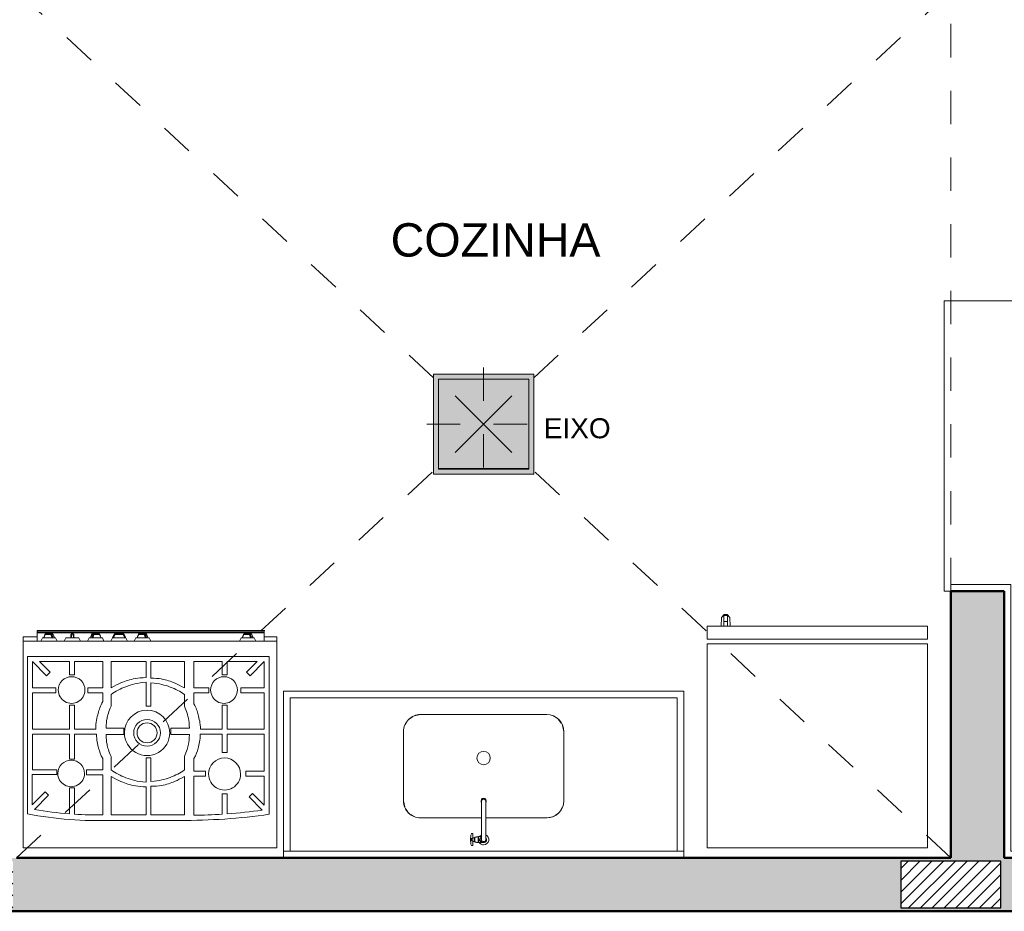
# Model space of a CAD drawing. Header units: metres. Extents: x -8.8 to 33.4, y -18.2 to 5.5.
# Tile 32 of 37: x 5 to 8, y -18.2 to -15.6. Entities that reach past the tile are written whole.
import ezdxf

# ---------------------------------------------------------------- set-up
doc = ezdxf.new("R2010")
doc.units = ezdxf.units.M
doc.linetypes.add('Projeção', pattern=[0.003969, 0.002381, -0.001587])
for name, color, linetype, lineweight in [('A-AREA-IDEN', 7, 'Continuous', 9), ('A-DETL-GENF', 7, 'Continuous', 5), ('A-WALL-PATT', 7, 'Continuous', 5), ('G-ANNO-TEXT', 7, 'Continuous', 9), ('G-IMPT', 7, 'Continuous', 5), ('I-WALL', 7, 'Continuous', 5), ('P-SANR-FIXT', 7, 'Continuous', 5), ('Q-CASE', 7, 'Continuous', 5), ('Q-SPCQ', 7, 'Continuous', 5)]:
    doc.layers.add(name, color=color, linetype=linetype, lineweight=lineweight)
doc.layers.add('A-DETL', color=7, linetype='Continuous', lineweight=5, true_color=0x00a600)
doc.styles.add('Arial', font='arial.ttf', dxfattribs={"height": 0.1})
doc.styles.add('Arial_3', font='arial.ttf', dxfattribs={"height": 0.06})

# ---------------------------------------------------------------- blocks, each defined once
blk = doc.blocks.new('TAMPO DO ABRIGO GLP EM GRANITO CINZA ANDORINHA - TAMPO DO ABRIGO GLP EM GRANITO CINZA ANDORINHA-1861549-PTS_ LUMINOTECNICO')
at = {"layer": 'Q-CASE', "color": 9, "true_color": 0xc0c0c0}
for p, q in [((-2.8637, -16.405), (-3.2337, -16.405)), ((-3.2337, -16.405), (-3.2337, -17.275)), ((-2.8637, -18.055), (-2.8637, -16.405)), ((-3.0337, -17.255), (-3.2137, -17.255)), ((-3.2137, -17.255), (-3.2137, -17.275)), ((-3.0337, -18.055), (-3.0337, -17.255)), ((-3.2337, -17.275), (-3.2141, -17.275)), ((-6.1736, -17.425), (-6.8237, -17.425)), ((-6.8237, -17.425), (-6.8237, -18.075)), ((-2.8637, -18.055), (-3.0337, -18.055)), ((-2.8637, -18.075), (-2.8637, -18.055))]:
    blk.add_line(p, q, dxfattribs=at)
blk = doc.blocks.new('Tampo de Bancada com Cuba - Granilite 50cm-2857465-PTS_ LUMINOTECNICO')
at = {"layer": 'Q-CASE', "color": 9, "true_color": 0xc0c0c0}
for p, q in [((-1.2005, -0.02), (-1.2005, 0)), ((-0.0005, 0), (-0.0005, -0.02)), ((-1.2005, -0.02), (-1.2005, -0.5)), ((-1.2005, -0.02), (-0.0005, -0.02)), ((-1.1805, -0.48), (-1.1805, -0.02)), ((-0.0205, -0.02), (-0.0205, -0.48)), ((-0.0005, -0.5), (-0.0005, -0.02)), ((-0.8303, -0.142), (-0.8359, -0.1508)), ((-0.8149, -0.1277), (-0.8259, -0.1353)), ((-0.7905, -0.1202), (-0.8074, -0.1236)), ((-0.7897, -0.12), (-0.7903, -0.1201)), ((-0.7897, -0.12), (-0.6066, -0.12)), ((-0.5943, -0.12), (-0.4113, -0.12)), ((-0.3825, -0.1301), (-0.3913, -0.1246)), ((-0.3682, -0.1456), (-0.3758, -0.1346)), ((-0.8405, -0.3792), (-0.8405, -0.1708)), ((-0.3605, -0.1708), (-0.3641, -0.1531)), ((-0.3605, -0.1708), (-0.3605, -0.3792)), ((-0.8405, -0.3792), (-0.8368, -0.3969)), ((-0.8327, -0.4044), (-0.8251, -0.4154)), ((-0.3706, -0.408), (-0.365, -0.3992)), ((-0.8185, -0.4199), (-0.8096, -0.4254)), ((-0.4113, -0.43), (-0.7897, -0.43)), ((-0.4113, -0.43), (-0.3935, -0.4264)), ((-0.386, -0.4223), (-0.375, -0.4147)), ((-1.2005, -0.5), (-0.0005, -0.5)), ((-0.0205, -0.48), (-1.1805, -0.48))]:
    blk.add_line(p, q, dxfattribs=at)
for centre, radius, start, end in [((-0.7897, -0.1708), 0.0508, 90, 180), ((-0.7897, -0.1708), 0.0508, 110.0287, 114.9713), ((-0.4113, -0.1708), 0.0508, 360, 90), ((-0.4113, -0.1708), 0.0508, 65.0287, 69.9713), ((-0.7897, -0.1708), 0.0508, 155.0287, 159.9713), ((-0.4113, -0.1708), 0.0508, 20.0287, 24.9713), ((-0.6005, -0.2995), 0.02, 0, 180), ((-0.6005, -0.2995), 0.02, 180, 0), ((-0.7897, -0.3792), 0.0508, 180, 270), ((-0.4113, -0.3792), 0.0508, 270, 0), ((-0.7897, -0.3792), 0.0508, 200.0287, 204.9713), ((-0.4113, -0.3792), 0.0508, 335.0287, 339.9713), ((-0.7897, -0.3792), 0.0508, 245.0287, 249.9713), ((-0.4113, -0.3792), 0.0508, 290.0287, 294.9713)]:
    blk.add_arc(centre, radius, start, end, dxfattribs=at)
blk = doc.blocks.new('TORNEIRA DE MESA_ BICA MÓVEL_ BICA ALTA - 1167_C34_Cromado CR10-V9-PTS_ LUMINOTECNICO')
at = {"layer": 'P-SANR-FIXT', "color": 9, "true_color": 0xc0c0c0}
for p, q in [((-0.0061, -0.1245), (-0.0061, -0.11)), ((0.0016, -0.1012), (0.0131, -0.1012)), ((0.0061, -0.1245), (0.0061, -0.11)), ((0.0156, -0.1012), (0.0131, -0.1012)), ((0.0156, -0.1023), (0.0156, -0.1012)), ((0.0164, -0.1023), (0.0156, -0.1023)), ((0.0156, -0.1023), (0.0156, -0.1177)), ((0.0156, -0.1188), (0.0156, -0.1177)), ((0.0156, -0.1177), (0.0164, -0.1177)), ((0.0212, -0.1014), (0.0164, -0.1014)), ((0.0164, -0.1014), (0.0164, -0.1023)), ((0.0164, -0.1177), (0.0164, -0.1023)), ((0.0164, -0.1177), (0.0164, -0.1186)), ((0.0212, -0.1025), (0.0212, -0.1014)), ((0.0264, -0.1025), (0.0212, -0.1025)), ((0.0212, -0.1186), (0.0212, -0.1175)), ((0.0212, -0.1175), (0.0264, -0.1175)), ((0.0264, -0.1056), (0.0264, -0.1025)), ((0.0272, -0.1056), (0.0264, -0.1056)), ((0.0264, -0.1056), (0.0264, -0.1144)), ((0.0264, -0.1175), (0.0264, -0.1144)), ((0.0264, -0.1144), (0.0272, -0.1144)), ((0.0321, -0.1045), (0.0272, -0.1046)), ((0.0272, -0.1046), (0.0272, -0.1056)), ((0.0272, -0.1144), (0.0272, -0.1056)), ((0.0272, -0.1144), (0.0272, -0.1154)), ((0.0272, -0.1154), (0.0321, -0.1155)), ((0.0362, -0.0918), (0.0321, -0.0918)), ((0.0321, -0.0918), (0.0321, -0.1045)), ((0.0321, -0.1045), (0.0321, -0.1155)), ((0.0393, -0.1065), (0.0321, -0.1065)), ((0.0395, -0.1135), (0.0321, -0.1135)), ((0.0321, -0.1155), (0.0321, -0.1283)), ((-0.0061, -0.1245), (-0.0061, -0.2204)), ((0.0131, -0.1188), (0.0061, -0.1188)), ((0.0061, -0.2204), (0.0061, -0.1245)), ((0.0131, -0.1188), (0.0156, -0.1188)), ((0.0164, -0.1186), (0.0212, -0.1186)), ((0.0321, -0.1283), (0.0362, -0.1283)), ((-0.0061, -0.2204), (-0.0061, -0.2251)), ((0.0061, -0.2204), (0.0061, -0.2251))]:
    blk.add_line(p, q, dxfattribs=at)
for centre, radius, start, end in [((0, -0.11), 0.0158, 90, 247.169), ((0, -0.11), 0.00894, 313.2171, 226.7829), ((0, -0.11), 0.00612, 0, 180), ((0, -0.11), 0.0158, 33.7501, 90), ((-0.0003, -0.1204), 0.0193, 70.6394, 84.83), ((0.0013, -0.1137), 0.0125, 42.7237, 67.2763), ((0.0024, -0.1076), 0.0108, 290.089, 316.6245), ((0.0043, -0.1093), 0.00827, 316.6245, 355.3755), ((0.0049, -0.1104), 0.00765, 3.2763, 42.7237), ((0.0362, -0.0925), 0.000702, 17.5666, 90), ((-0.0193, -0.11), 0.0561, 356.4132, 3.5868), ((-0.0193, -0.11), 0.0588, 360, 17.5666), ((-0.0193, -0.11), 0.0588, 342.4334, 360), ((0, -0.11), 0.0158, 292.831, 326.2499), ((0.0362, -0.1275), 0.000702, 270, 342.4334), ((0.0026, -0.2262), 0.0105, 146.3261, 180), ((0, -0.2252), 0.00788, 151.5421, 28.4579), ((0, -0.2262), 0.00788, 180, 0.0265), ((0, -0.2251), 0.00612, 180, 360), ((-0.0026, -0.2262), 0.0105, 0.0199, 33.6739)]:
    blk.add_arc(centre, radius, start, end, dxfattribs=at)
blk = doc.blocks.new('Fogão - fogao_industrial_dwg_manipulo-2252394-PTS_ LUMINOTECNICO')
at = {"layer": 'G-IMPT', "color": 9, "true_color": 0xc0c0c0}
for p, q in [((-0.3126, -0.32), (-0.3175, -0.31)), ((-0.3126, -0.32), (-0.3095, -0.32)), ((-0.309, -0.32), (-0.3042, -0.32)), ((-0.3035, -0.32), (-0.3044, -0.32)), ((-0.2732, -0.32), (-0.3028, -0.32)), ((-0.2683, -0.31), (-0.2732, -0.32)), ((-0.3012, -0.3309), (-0.3046, -0.3309)), ((-0.3001, -0.332), (-0.3031, -0.332)), ((-0.3031, -0.332), (-0.3001, -0.332)), ((-0.3031, -0.332), (-0.3001, -0.332)), ((-0.3007, -0.3302), (-0.3014, -0.3302)), ((-0.2826, -0.332), (-0.3001, -0.332)), ((-0.2826, -0.332), (-0.3001, -0.332)), ((-0.2987, -0.3302), (-0.2996, -0.3302)), ((-0.2987, -0.3302), (-0.2812, -0.3302)), ((-0.2841, -0.332), (-0.2826, -0.332)), ((-0.2807, -0.3297), (-0.2812, -0.3309))]:
    blk.add_line(p, q, dxfattribs=at)
at = {"layer": 'G-IMPT', "color": 9, "true_color": 0xc0c0c0, "flags": 128}
for points in [[(-0.309, -0.32), (-0.3085, -0.3212), (-0.308, -0.3224), (-0.3075, -0.3236), (-0.307, -0.3248), (-0.3065, -0.326), (-0.3061, -0.3273), (-0.3056, -0.3285), (-0.3051, -0.3297), (-0.3046, -0.3309)], [(-0.3012, -0.3309), (-0.3015, -0.3297), (-0.3018, -0.3285), (-0.3022, -0.3273), (-0.3025, -0.326), (-0.3029, -0.3248), (-0.3032, -0.3236), (-0.3035, -0.3224), (-0.3039, -0.3212), (-0.3042, -0.32)], [(-0.3016, -0.32), (-0.3013, -0.3211), (-0.3009, -0.3223), (-0.3006, -0.3234), (-0.3003, -0.3245), (-0.3, -0.3257), (-0.2997, -0.3268), (-0.2994, -0.3279), (-0.299, -0.329), (-0.2987, -0.3302)], [(-0.2812, -0.3302), (-0.2808, -0.329), (-0.2803, -0.3279), (-0.2799, -0.3268), (-0.2794, -0.3257), (-0.2789, -0.3245), (-0.2785, -0.3234), (-0.278, -0.3223), (-0.2776, -0.3211), (-0.2771, -0.32)], [(-0.278, -0.323), (-0.2782, -0.3236), (-0.2787, -0.3248)], [(-0.3031, -0.332), (-0.3049, -0.3308), (-0.305, -0.3307)], [(-0.2808, -0.3307), (-0.2825, -0.332), (-0.2826, -0.332)]]:
    blk.add_lwpolyline(points, dxfattribs=at)
at = {"layer": 'G-IMPT', "color": 9, "true_color": 0xc0c0c0}
for centre, ratio, start_param, end_param in [((-0.3031, -0.33), 0.816322, 2.02838, 3.141593), ((-0.3031, -0.33), 0.707107, 2.062674, 2.399828), ((-0.3001, -0.33), 0.577597, 2.02838, 3.141593), ((-0.3001, -0.33), 0.707107, 3.141593, 4.625123), ((-0.2826, -0.33), 0.707107, 3.141593, 4.625123), ((-0.2826, -0.33), 0.816322, 3.141593, 4.254805)]:
    blk.add_ellipse(centre, major_axis=(0, 0.002), ratio=ratio, start_param=start_param, end_param=end_param, dxfattribs=at)
for points in [[(-0.3093, -0.32), (-0.3093, -0.32), (-0.3092, -0.32), (-0.309, -0.32)], [(-0.3042, -0.32), (-0.3037, -0.32), (-0.3032, -0.32), (-0.3028, -0.32)], [(-0.3012, -0.3309), (-0.3009, -0.3309), (-0.3003, -0.3308), (-0.2994, -0.3306), (-0.2989, -0.3303), (-0.2987, -0.3302)], [(-0.2812, -0.3302), (-0.281, -0.3303), (-0.2808, -0.3306), (-0.2807, -0.3308), (-0.281, -0.3309), (-0.2812, -0.3309)]]:
    blk.add_open_spline(points, degree=3, dxfattribs=at)
blk = doc.blocks.new('Fogão - fogao_industrial_dwg_manipulo-V10-PTS_ LUMINOTECNICO')
at = {"layer": 'G-IMPT', "color": 9, "true_color": 0xc0c0c0}
for p, q in [((0.2824, -0.32), (0.2775, -0.31)), ((0.2824, -0.32), (0.2855, -0.32)), ((0.286, -0.32), (0.2908, -0.32)), ((0.2915, -0.32), (0.2906, -0.32)), ((0.3218, -0.32), (0.2923, -0.32)), ((0.3267, -0.31), (0.3218, -0.32)), ((0.292, -0.3309), (0.2904, -0.3309)), ((0.2949, -0.332), (0.2919, -0.332)), ((0.2938, -0.3309), (0.2924, -0.3309)), ((0.2924, -0.332), (0.2949, -0.332)), ((0.2925, -0.332), (0.2949, -0.332)), ((0.2943, -0.3302), (0.2936, -0.3302)), ((0.3124, -0.332), (0.2949, -0.332)), ((0.3124, -0.332), (0.2949, -0.332)), ((0.2963, -0.3302), (0.2954, -0.3302)), ((0.2963, -0.3302), (0.3138, -0.3302)), ((0.3109, -0.332), (0.3124, -0.332)), ((0.3143, -0.3297), (0.3138, -0.3309))]:
    blk.add_line(p, q, dxfattribs=at)
at = {"layer": 'G-IMPT', "color": 9, "true_color": 0xc0c0c0, "flags": 128}
for points in [[(0.286, -0.32), (0.2865, -0.3212), (0.287, -0.3224), (0.2875, -0.3236), (0.288, -0.3248), (0.2885, -0.326), (0.2889, -0.3273), (0.2894, -0.3285), (0.2899, -0.3297), (0.2904, -0.3309)], [(0.2938, -0.3309), (0.2935, -0.3297), (0.2932, -0.3285), (0.2928, -0.3273), (0.2925, -0.326), (0.2921, -0.3248), (0.2918, -0.3236), (0.2915, -0.3224), (0.2911, -0.3212), (0.2908, -0.32)], [(0.2934, -0.32), (0.2937, -0.3211), (0.2941, -0.3223), (0.2944, -0.3234), (0.2947, -0.3245), (0.295, -0.3257), (0.2953, -0.3268), (0.2956, -0.3279), (0.296, -0.329), (0.2963, -0.3302)], [(0.3138, -0.3302), (0.3142, -0.329), (0.3147, -0.3279), (0.3151, -0.3268), (0.3156, -0.3257), (0.3161, -0.3245), (0.3165, -0.3234), (0.317, -0.3223), (0.3174, -0.3211), (0.3179, -0.32)], [(0.317, -0.323), (0.3168, -0.3236), (0.3163, -0.3248)], [(0.2919, -0.332), (0.2901, -0.3308), (0.29, -0.3307)], [(0.3142, -0.3307), (0.3125, -0.332), (0.3124, -0.332)]]:
    blk.add_lwpolyline(points, dxfattribs=at)
at = {"layer": 'G-IMPT', "color": 9, "true_color": 0xc0c0c0}
for centre, ratio, start_param, end_param in [((0.2919, -0.33), 0.816322, 2.02838, 3.141593), ((0.2919, -0.33), 0.707107, 2.062674, 2.399828), ((0.2949, -0.33), 0.577597, 2.02838, 3.141593), ((0.2949, -0.33), 0.707107, 3.141593, 4.625123), ((0.3124, -0.33), 0.707107, 3.141593, 4.625123), ((0.3124, -0.33), 0.816322, 3.141593, 4.254805)]:
    blk.add_ellipse(centre, major_axis=(0, 0.002), ratio=ratio, start_param=start_param, end_param=end_param, dxfattribs=at)
for points in [[(0.2857, -0.32), (0.2857, -0.32), (0.2858, -0.32), (0.286, -0.32)], [(0.2908, -0.32), (0.2913, -0.32), (0.2918, -0.32), (0.2922, -0.32)], [(0.2938, -0.3309), (0.2941, -0.3309), (0.2947, -0.3308), (0.2956, -0.3306), (0.2961, -0.3303), (0.2963, -0.3302)], [(0.3138, -0.3302), (0.314, -0.3303), (0.3142, -0.3306), (0.3143, -0.3308), (0.314, -0.3309), (0.3138, -0.3309)]]:
    blk.add_open_spline(points, degree=3, dxfattribs=at)
blk = doc.blocks.new('Fogão - fogao_industrial_dwg_manipulo-V11-PTS_ LUMINOTECNICO')
at = {"layer": 'G-IMPT', "color": 9, "true_color": 0xc0c0c0}
for p, q in [((0.2124, -0.32), (0.2075, -0.31)), ((0.2124, -0.32), (0.2278, -0.32)), ((0.2279, -0.32), (0.2287, -0.32)), ((0.2287, -0.32), (0.2355, -0.32)), ((0.2363, -0.32), (0.2356, -0.32)), ((0.2518, -0.32), (0.2364, -0.32)), ((0.2567, -0.31), (0.2518, -0.32)), ((0.2345, -0.3309), (0.2297, -0.3309)), ((0.2342, -0.332), (0.23, -0.332)), ((0.23, -0.332), (0.2342, -0.332)), ((0.23, -0.332), (0.2342, -0.332)), ((0.23, -0.332), (0.2342, -0.332))]:
    blk.add_line(p, q, dxfattribs=at)
at = {"layer": 'G-IMPT', "color": 9, "true_color": 0xc0c0c0, "flags": 128}
for points in [[(0.228, -0.3302), (0.2279, -0.329), (0.2278, -0.3279), (0.2277, -0.3268), (0.2276, -0.3257), (0.2275, -0.3245), (0.2274, -0.3234), (0.2273, -0.3223), (0.2272, -0.3211), (0.2271, -0.32)], [(0.2271, -0.32), (0.2272, -0.3211), (0.2273, -0.3223), (0.2274, -0.3234), (0.2275, -0.3245), (0.2276, -0.3257), (0.2277, -0.3268), (0.2278, -0.3279), (0.2279, -0.329), (0.228, -0.3302)], [(0.2287, -0.32), (0.2288, -0.3212), (0.229, -0.3224), (0.2291, -0.3236), (0.2292, -0.3248), (0.2293, -0.326), (0.2294, -0.3273), (0.2295, -0.3285), (0.2296, -0.3297), (0.2297, -0.3309)], [(0.2345, -0.3309), (0.2346, -0.3297), (0.2348, -0.3285), (0.2349, -0.3273), (0.235, -0.326), (0.2351, -0.3248), (0.2352, -0.3236), (0.2353, -0.3224), (0.2354, -0.3212), (0.2355, -0.32)], [(0.2371, -0.32), (0.237, -0.3211), (0.2369, -0.3223), (0.2368, -0.3234), (0.2367, -0.3245), (0.2366, -0.3257), (0.2365, -0.3268), (0.2364, -0.3279), (0.2363, -0.329), (0.2362, -0.3302)], [(0.2362, -0.3302), (0.2363, -0.329), (0.2364, -0.3279), (0.2365, -0.3268), (0.2366, -0.3257), (0.2367, -0.3245), (0.2368, -0.3234), (0.2369, -0.3223), (0.237, -0.3211), (0.2371, -0.32)]]:
    blk.add_lwpolyline(points, dxfattribs=at)
at = {"layer": 'G-IMPT', "color": 9, "true_color": 0xc0c0c0}
for centre, start, end in [((0.23, -0.33), 185, 270), ((0.23, -0.33), 185, 270), ((0.2342, -0.33), 270, 355), ((0.2342, -0.33), 270, 355)]:
    blk.add_arc(centre, 0.002, start, end, dxfattribs=at)
for centre, start_param, end_param in [((0.23, -0.33), 2.02838, 2.584986), ((0.2342, -0.33), 3.698199, 4.254805)]:
    blk.add_ellipse(centre, major_axis=(0, 0.002), ratio=0.168805, start_param=start_param, end_param=end_param, dxfattribs=at)
for points in [[(0.2275, -0.32), (0.2278, -0.32), (0.2282, -0.32), (0.2287, -0.32)], [(0.2355, -0.32), (0.236, -0.32), (0.2364, -0.32), (0.2367, -0.32)], [(0.2283, -0.3305), (0.2281, -0.3304), (0.228, -0.3303), (0.228, -0.3302)], [(0.228, -0.3302), (0.228, -0.3303), (0.2282, -0.3306), (0.2288, -0.3308), (0.2294, -0.3309), (0.2297, -0.3309)], [(0.2297, -0.3309), (0.2294, -0.3309), (0.2291, -0.3309), (0.2289, -0.3308)], [(0.2345, -0.3309), (0.2348, -0.3309), (0.2354, -0.3308), (0.2361, -0.3306), (0.2362, -0.3303), (0.2362, -0.3302)], [(0.2354, -0.3308), (0.2351, -0.3309), (0.2348, -0.3309), (0.2345, -0.3309)], [(0.2362, -0.3302), (0.2362, -0.3303), (0.2361, -0.3304), (0.236, -0.3305)]]:
    blk.add_open_spline(points, degree=3, dxfattribs=at)
blk = doc.blocks.new('Fogão - fogao_industrial_dwg_manipulo-V12-PTS_ LUMINOTECNICO')
at = {"layer": 'G-IMPT', "color": 9, "true_color": 0xc0c0c0}
for p, q in [((0.1424, -0.32), (0.1375, -0.31)), ((0.1424, -0.32), (0.1727, -0.32)), ((0.1728, -0.32), (0.1736, -0.32)), ((0.1735, -0.32), (0.1782, -0.32)), ((0.1818, -0.32), (0.1788, -0.32)), ((0.1867, -0.31), (0.1818, -0.32)), ((0.1504, -0.3309), (0.1499, -0.3297)), ((0.1505, -0.3302), (0.168, -0.3302)), ((0.1694, -0.332), (0.1519, -0.332)), ((0.1519, -0.332), (0.1534, -0.332)), ((0.1694, -0.332), (0.1519, -0.332)), ((0.1688, -0.3302), (0.168, -0.3302)), ((0.1724, -0.332), (0.1694, -0.332)), ((0.1694, -0.332), (0.1724, -0.332)), ((0.1694, -0.332), (0.1724, -0.332)), ((0.1706, -0.3302), (0.1699, -0.3302)), ((0.1738, -0.3309), (0.1704, -0.3309))]:
    blk.add_line(p, q, dxfattribs=at)
at = {"layer": 'G-IMPT', "color": 9, "true_color": 0xc0c0c0, "flags": 128}
for points in [[(0.1464, -0.32), (0.1468, -0.3211), (0.1473, -0.3223), (0.1477, -0.3234), (0.1482, -0.3245), (0.1486, -0.3257), (0.1491, -0.3268), (0.1496, -0.3279), (0.15, -0.329), (0.1505, -0.3302)], [(0.1485, -0.326), (0.148, -0.3248), (0.1477, -0.3241)], [(0.168, -0.3302), (0.1683, -0.329), (0.1686, -0.3279), (0.1689, -0.3268), (0.1692, -0.3257), (0.1695, -0.3245), (0.1699, -0.3234), (0.1702, -0.3223), (0.1705, -0.3211), (0.1708, -0.32)], [(0.1735, -0.32), (0.1731, -0.3212), (0.1728, -0.3224), (0.1724, -0.3236), (0.1721, -0.3248), (0.1718, -0.326), (0.1714, -0.3273), (0.1711, -0.3285), (0.1707, -0.3297), (0.1704, -0.3309)], [(0.1738, -0.3309), (0.1743, -0.3297), (0.1748, -0.3285), (0.1753, -0.3273), (0.1758, -0.326), (0.1763, -0.3248), (0.1768, -0.3236), (0.1773, -0.3224), (0.1777, -0.3212), (0.1782, -0.32)], [(0.1519, -0.332), (0.1501, -0.3308), (0.15, -0.3307)], [(0.1742, -0.3307), (0.1725, -0.332), (0.1724, -0.332)]]:
    blk.add_lwpolyline(points, dxfattribs=at)
at = {"layer": 'G-IMPT', "color": 9, "true_color": 0xc0c0c0}
for centre, ratio, start_param, end_param in [((0.1519, -0.33), 0.816322, 2.02838, 3.141593), ((0.1519, -0.33), 0.707107, 1.658063, 3.141593), ((0.1694, -0.33), 0.707107, 1.658063, 3.141593), ((0.1694, -0.33), 0.577597, 3.141593, 4.254805), ((0.1724, -0.33), 0.816322, 3.141593, 4.254805), ((0.1724, -0.33), 0.707107, 3.883358, 4.220507)]:
    blk.add_ellipse(centre, major_axis=(0, 0.002), ratio=ratio, start_param=start_param, end_param=end_param, dxfattribs=at)
for points in [[(0.1721, -0.32), (0.1725, -0.32), (0.173, -0.32), (0.1735, -0.32)], [(0.1782, -0.32), (0.1784, -0.32), (0.1785, -0.32), (0.1785, -0.32)], [(0.1504, -0.3309), (0.1502, -0.3309), (0.15, -0.3308), (0.15, -0.3306), (0.1503, -0.3303), (0.1505, -0.3302)], [(0.168, -0.3302), (0.1682, -0.3303), (0.1687, -0.3306), (0.1696, -0.3308), (0.1702, -0.3309), (0.1704, -0.3309)]]:
    blk.add_open_spline(points, degree=3, dxfattribs=at)
blk = doc.blocks.new('Fogão - fogao_industrial_dwg_manipulo-V13-PTS_ LUMINOTECNICO')
at = {"layer": 'G-IMPT', "color": 9, "true_color": 0xc0c0c0}
for p, q in [((0.0724, -0.32), (0.0675, -0.31)), ((0.0778, -0.3309), (0.0724, -0.32)), ((0.1118, -0.32), (0.0724, -0.32)), ((0.0724, -0.32), (0.0727, -0.32)), ((0.1118, -0.32), (0.1065, -0.3309)), ((0.1118, -0.32), (0.1115, -0.32)), ((0.1167, -0.31), (0.1118, -0.32)), ((0.078, -0.3309), (0.0778, -0.3309)), ((0.0798, -0.332), (0.0796, -0.332)), ((0.0796, -0.332), (0.0798, -0.332)), ((0.0796, -0.332), (0.0798, -0.332)), ((0.0798, -0.332), (0.0798, -0.3302)), ((0.0798, -0.3302), (0.1045, -0.3302)), ((0.1045, -0.332), (0.0798, -0.332)), ((0.1045, -0.332), (0.0798, -0.332)), ((0.1045, -0.3302), (0.1045, -0.332)), ((0.1045, -0.332), (0.1047, -0.332)), ((0.1047, -0.332), (0.1045, -0.332)), ((0.1045, -0.332), (0.1047, -0.332)), ((0.1065, -0.3309), (0.1063, -0.3309))]:
    blk.add_line(p, q, dxfattribs=at)
at = {"layer": 'G-IMPT', "color": 9, "true_color": 0xc0c0c0, "flags": 128}
for points in [[(0.0727, -0.32), (0.0733, -0.3212), (0.0739, -0.3224), (0.0745, -0.3236), (0.0751, -0.3248), (0.0756, -0.326), (0.0762, -0.3273), (0.0768, -0.3285), (0.0774, -0.3297), (0.078, -0.3309)], [(0.078, -0.3309), (0.0774, -0.3297), (0.0768, -0.3285), (0.0762, -0.3273), (0.0756, -0.326), (0.0751, -0.3248), (0.0745, -0.3236), (0.0739, -0.3224), (0.0733, -0.3212), (0.0727, -0.32)], [(0.0748, -0.32), (0.0754, -0.3211), (0.0759, -0.3223), (0.0765, -0.3234), (0.077, -0.3245), (0.0776, -0.3257), (0.0781, -0.3268), (0.0787, -0.3279), (0.0792, -0.329), (0.0798, -0.3302)], [(0.1045, -0.3302), (0.105, -0.329), (0.1056, -0.3279), (0.1061, -0.3268), (0.1067, -0.3257), (0.1072, -0.3245), (0.1078, -0.3234), (0.1083, -0.3223), (0.1089, -0.3211), (0.1094, -0.32)], [(0.1063, -0.3309), (0.1068, -0.3297), (0.1074, -0.3285), (0.108, -0.3273), (0.1086, -0.326), (0.1092, -0.3248), (0.1098, -0.3236), (0.1104, -0.3224), (0.1109, -0.3212), (0.1115, -0.32)], [(0.1115, -0.32), (0.1109, -0.3212), (0.1104, -0.3224), (0.1098, -0.3236), (0.1092, -0.3248), (0.1086, -0.326), (0.108, -0.3273), (0.1074, -0.3285), (0.1068, -0.3297), (0.1063, -0.3309)]]:
    blk.add_lwpolyline(points, dxfattribs=at)
at = {"layer": 'G-IMPT', "color": 9, "true_color": 0xc0c0c0}
for centre, start_param, end_param in [((0.0798, -0.33), 2.02838, 3.141593), ((0.0798, -0.33), 2.02838, 3.141593), ((0.1045, -0.33), 3.141593, 4.254805), ((0.1045, -0.33), 3.141593, 4.254805)]:
    blk.add_ellipse(centre, major_axis=(0, 0.002), ratio=0.98565, start_param=start_param, end_param=end_param, dxfattribs=at)
for points in [[(0.0727, -0.32), (0.0729, -0.32), (0.0731, -0.32), (0.0735, -0.32)], [(0.078, -0.3309), (0.078, -0.3309), (0.0783, -0.3308), (0.0789, -0.3306), (0.0795, -0.3303), (0.0798, -0.3302)], [(0.0783, -0.3308), (0.0782, -0.3309), (0.078, -0.3309), (0.078, -0.3309)], [(0.0798, -0.3302), (0.0795, -0.3303), (0.0792, -0.3304), (0.079, -0.3305)], [(0.1045, -0.3302), (0.1048, -0.3303), (0.1053, -0.3306), (0.106, -0.3308), (0.1062, -0.3309), (0.1063, -0.3309)], [(0.1053, -0.3305), (0.105, -0.3304), (0.1048, -0.3303), (0.1045, -0.3302)], [(0.1063, -0.3309), (0.1062, -0.3309), (0.1061, -0.3309), (0.1059, -0.3308)]]:
    blk.add_open_spline(points, degree=3, dxfattribs=at)
blk = doc.blocks.new('Fogão - Fogão 5 bocas-2252483-PTS_ LUMINOTECNICO')
at = {"layer": 'Q-SPCQ', "color": 9, "true_color": 0xc0c0c0}
for p, q in [((0.38, 0.31), (-0.38, 0.31)), ((-0.38, 0.31), (-0.38, -0.31)), ((0.38, -0.31), (0.38, 0.31)), ((-0.3576, 0.209), (-0.3576, -0.264)), ((-0.232, 0.2077), (-0.232, 0.1474)), ((-0.217, 0.1474), (-0.217, 0.2087)), ((-0.132, 0.2121), (-0.132, 0.0944)), ((-0.1033, 0.2103), (-0.0033, 0.2103)), ((-0.1033, 0.0958), (-0.1033, 0.2103)), ((0.1143, 0.2273), (-0.0907, 0.2273)), ((-0.0033, 0.2103), (-0.0033, 0.1253)), ((0.0111, 0.1268), (0.0111, 0.2103)), ((0.0111, 0.2103), (0.1161, 0.2103)), ((0.1161, 0.2103), (0.1161, 0.0958)), ((0.1411, 0.0912), (0.1411, 0.2109)), ((0.2261, 0.2088), (0.2261, 0.1297)), ((0.2411, 0.1297), (0.2411, 0.2077)), ((0.3667, -0.264), (0.3667, 0.2082)), ((-0.3426, 0.0944), (-0.3426, 0.1815)), ((-0.3426, 0.1815), (-0.3078, 0.1467)), ((-0.2972, 0.1573), (-0.3367, 0.1968)), ((0.346, 0.1947), (0.3035, 0.1522)), ((0.3141, 0.1416), (0.353, 0.1805)), ((0.353, 0.1805), (0.353, 0.0899)), ((-0.3078, 0.1467), (-0.2972, 0.1573)), ((0.3035, 0.1522), (0.3141, 0.1416)), ((-0.232, 0.1474), (-0.217, 0.1474)), ((0.2261, 0.1297), (0.2411, 0.1297)), ((-0.2876, 0.0944), (-0.3426, 0.0944)), ((-0.2876, 0.0794), (-0.2876, 0.0944)), ((-0.132, 0.0944), (-0.167, 0.0944)), ((-0.167, 0.0944), (-0.167, 0.0794)), ((-0.0033, 0.1112), (-0.0033, 0.0402)), ((0.0111, 0.0402), (0.0111, 0.1129)), ((0.1898, 0.0912), (0.1411, 0.0912)), ((0.1898, 0.0762), (0.1898, 0.0912)), ((0.353, 0.0899), (0.2792, 0.0899)), ((0.2792, 0.0899), (0.2792, 0.0762)), ((-0.3426, -0.0314), (-0.3426, 0.0794)), ((-0.3426, 0.0794), (-0.2876, 0.0794)), ((-0.167, 0.0794), (-0.132, 0.0794)), ((-0.132, 0.0794), (-0.132, 0.0424)), ((-0.1033, 0.0362), (-0.1033, 0.0762)), ((0.1161, 0.0762), (0.1161, 0.0362)), ((0.1411, 0.0424), (0.1411, 0.0762)), ((0.1411, 0.0762), (0.1898, 0.0762)), ((0.2792, 0.0762), (0.3517, 0.0762)), ((0.3517, 0.0762), (0.3517, -0.0314)), ((-0.0033, 0.0402), (0.0111, 0.0402)), ((0.2411, 0.0436), (0.2261, 0.0436)), ((0.2261, 0.0436), (0.2261, -0.0314)), ((0.2411, -0.0314), (0.2411, 0.0436)), ((-0.217, 0.0236), (-0.232, 0.0236)), ((-0.232, 0.0236), (-0.232, -0.0314)), ((-0.217, -0.0314), (-0.217, 0.0236)), ((-0.232, -0.0314), (-0.3426, -0.0314)), ((-0.3426, -0.1548), (-0.3426, -0.0457)), ((-0.3426, -0.0457), (-0.232, -0.0457)), ((-0.232, -0.0457), (-0.232, -0.1181)), ((-0.1508, -0.0314), (-0.217, -0.0314)), ((-0.217, -0.1181), (-0.217, -0.0457)), ((-0.217, -0.0457), (-0.1514, -0.0457)), ((-0.0633, -0.0298), (-0.1183, -0.0298)), ((-0.1183, -0.0489), (-0.0633, -0.0489)), ((-0.0633, -0.0489), (-0.0633, -0.0298)), ((0.1311, -0.0298), (0.0785, -0.0298)), ((0.0785, -0.0298), (0.0785, -0.0489)), ((0.0785, -0.0489), (0.1311, -0.0489)), ((0.2261, -0.0314), (0.1599, -0.0314)), ((0.1623, -0.0457), (0.2261, -0.0457)), ((0.2261, -0.0457), (0.2261, -0.1181)), ((0.3517, -0.0314), (0.2411, -0.0314)), ((0.2411, -0.0457), (0.3517, -0.0457)), ((0.2411, -0.1181), (0.2411, -0.0457)), ((0.3517, -0.0457), (0.3517, -0.1548)), ((-0.1033, -0.1499), (-0.1033, -0.1149)), ((0.0111, -0.1149), (-0.0033, -0.1149)), ((-0.0033, -0.1149), (-0.0033, -0.1849)), ((0.0111, -0.1867), (0.0111, -0.1149)), ((0.1161, -0.1149), (0.1161, -0.1499)), ((-0.232, -0.1181), (-0.217, -0.1181)), ((-0.132, -0.1217), (-0.132, -0.1548)), ((0.1411, -0.1548), (0.1411, -0.129)), ((0.2261, -0.1181), (0.2411, -0.1181)), ((-0.2726, -0.1548), (-0.3426, -0.1548)), ((-0.3426, -0.2484), (-0.3426, -0.1698)), ((-0.3426, -0.1698), (-0.2726, -0.1698)), ((-0.2726, -0.1698), (-0.2726, -0.1548)), ((-0.132, -0.1548), (-0.177, -0.1548)), ((-0.177, -0.1548), (-0.177, -0.1698)), ((-0.177, -0.1698), (-0.132, -0.1698)), ((-0.132, -0.1698), (-0.132, -0.244)), ((-0.1033, -0.249), (-0.1033, -0.1696)), ((0.1161, -0.1696), (0.1161, -0.249)), ((0.1861, -0.1548), (0.1411, -0.1548)), ((0.1411, -0.244), (0.1411, -0.1698)), ((0.1411, -0.1698), (0.1861, -0.1698)), ((0.1861, -0.1698), (0.1861, -0.1548)), ((0.3517, -0.1548), (0.2817, -0.1548)), ((0.2817, -0.1548), (0.2817, -0.1698)), ((0.2817, -0.1698), (0.3517, -0.1698)), ((0.3517, -0.1698), (0.3517, -0.2484)), ((-0.3001, -0.2059), (-0.3426, -0.2484)), ((-0.2895, -0.2166), (-0.3001, -0.2059)), ((-0.0033, -0.199), (-0.0033, -0.249)), ((0.0111, -0.249), (0.0111, -0.2005)), ((0.3093, -0.2059), (0.2987, -0.2166)), ((0.3517, -0.2484), (0.3093, -0.2059)), ((-0.3219, -0.249), (-0.2895, -0.2166)), ((-0.217, -0.209), (-0.232, -0.209)), ((-0.232, -0.209), (-0.232, -0.249)), ((-0.217, -0.249), (-0.217, -0.209)), ((0.2411, -0.209), (0.2261, -0.209)), ((0.2261, -0.209), (0.2261, -0.249)), ((0.2411, -0.249), (0.2411, -0.209)), ((0.2987, -0.2166), (0.3311, -0.249)), ((-0.3576, -0.264), (0.3667, -0.264)), ((-0.232, -0.249), (-0.3219, -0.249)), ((-0.132, -0.249), (-0.217, -0.249)), ((-0.132, -0.244), (-0.132, -0.249)), ((-0.0033, -0.249), (-0.1033, -0.249)), ((0.1161, -0.249), (0.0111, -0.249)), ((0.1411, -0.249), (0.1411, -0.244)), ((0.2261, -0.249), (0.1411, -0.249)), ((0.3311, -0.249), (0.2411, -0.249)), ((-0.38, -0.31), (0.38, -0.31)), ((-0.38, -0.3225), (-0.38, -0.31)), ((-0.3426, -0.3225), (-0.38, -0.3225)), ((-0.3426, -0.3345), (-0.3426, -0.31)), ((0.3377, -0.31), (0.3377, -0.3345)), ((0.38, -0.3225), (0.3377, -0.3225)), ((0.38, -0.31), (0.38, -0.3225)), ((-0.3442, -0.3421), (0.3377, -0.3421)), ((-0.3442, -0.3421), (0.3377, -0.3421)), ((-0.3426, -0.3345), (-0.3426, -0.3381)), ((0.3377, -0.3345), (-0.3426, -0.3345)), ((-0.3426, -0.3381), (-0.3426, -0.3421)), ((-0.3426, -0.3381), (0.3377, -0.3381)), ((-0.3426, -0.3381), (0.3377, -0.3381)), ((-0.3426, -0.3421), (0.3377, -0.3421)), ((0.3377, -0.3381), (0.3377, -0.3345)), ((0.3377, -0.3421), (0.3377, -0.3381))]:
    blk.add_line(p, q, dxfattribs=at)
for centre, radius, start, end in [((-0.1047, -1.521), 1.7484, 89.541, 98.3157), ((-0.1047, -1.521), 1.7334, 94.2101, 97.6899), ((-0.1047, -1.521), 1.7334, 90.9009, 93.7131), ((0.1547, -0.9163), 1.1443, 79.3191, 92.0225), ((0.1547, -0.9182), 1.1293, 86.3714, 90.6865), ((0.1547, -0.9182), 1.1293, 80.2421, 85.6085), ((-0.2239, 0.0884), 0.048, 360, 180), ((0.2357, 0.0866), 0.04, 360, 180), ((-0.2239, 0.0884), 0.048, 180, 360), ((0.2357, 0.0866), 0.04, 180, 360), ((0.0084, -0.035), 0.068, 360, 180), ((0.0084, -0.035), 0.04, 0, 180), ((0.0084, -0.035), 0.03, 0, 180), ((0.0084, -0.035), 0.068, 180, 360), ((0.0084, -0.035), 0.04, 180, 360), ((0.0084, -0.035), 0.03, 180, 360), ((-0.2221, -0.1633), 0.04, 360, 180), ((0.2344, -0.1633), 0.04, 360, 180), ((-0.2221, -0.1633), 0.04, 180, 360), ((0.2344, -0.1633), 0.04, 180, 360)]:
    blk.add_arc(centre, radius, start, end, dxfattribs=at)
for points, knots in [([(-0.0033, 0.1253), (-0.0283, 0.1253), (-0.058, 0.1174), (-0.0798, 0.1094), (-0.1033, 0.0958)], [0, 0, 0, 0, 0.0863639, 0.1751126, 0.1751126, 0.1751126, 0.1751126]), ([(0.1161, 0.0958), (0.0915, 0.1101), (0.0685, 0.1184), (0.0373, 0.1268), (0.0111, 0.1268)], [0, 0, 0, 0, 0.0887487, 0.1751126, 0.1751126, 0.1751126, 0.1751126]), ([(-0.1033, 0.0762), (-0.0918, 0.0854), (-0.0579, 0.1012), (-0.0291, 0.1089), (-0.0033, 0.1112)], [0, 0, 0, 0, 0.0896924, 0.1914993, 0.1914993, 0.1914993, 0.1914993]), ([(0.0111, 0.1129), (0.0382, 0.1106), (0.0684, 0.1025), (0.104, 0.0859), (0.1161, 0.0762)], [0, 0, 0, 0, 0.1018069, 0.1914993, 0.1914993, 0.1914993, 0.1914993]), ([(-0.132, 0.0424), (-0.1393, 0.0298), (-0.1439, 0.0123), (-0.1508, -0.0133), (-0.1508, -0.0314)], [0, 0, 0, 0, 0.0647009, 0.1333144, 0.1333144, 0.1333144, 0.1333144]), ([(-0.1183, -0.0298), (-0.1183, -0.0156), (-0.1161, -0.0029), (-0.1108, 0.0202), (-0.1033, 0.0362)], [0, 0, 0, 0, 0.0556438, 0.1149133, 0.1149133, 0.1149133, 0.1149133]), ([(0.1161, 0.0362), (0.1236, 0.0202), (0.1289, -0.0029), (0.1311, -0.0156), (0.1311, -0.0298)], [0, 0, 0, 0, 0.0592694, 0.1149133, 0.1149133, 0.1149133, 0.1149133]), ([(0.1599, -0.0314), (0.1599, -0.0133), (0.1531, 0.0123), (0.1484, 0.0298), (0.1411, 0.0424)], [0, 0, 0, 0, 0.0686135, 0.1333144, 0.1333144, 0.1333144, 0.1333144]), ([(-0.1514, -0.0457), (-0.1514, -0.0644), (-0.1443, -0.0908), (-0.1395, -0.1087), (-0.132, -0.1217)], [0, 0, 0, 0, 0.0686135, 0.1333144, 0.1333144, 0.1333144, 0.1333144]), ([(-0.1033, -0.1149), (-0.1108, -0.099), (-0.1161, -0.0759), (-0.1183, -0.0632), (-0.1183, -0.0489)], [0, 0, 0, 0, 0.0592694, 0.1149133, 0.1149133, 0.1149133, 0.1149133]), ([(0.1311, -0.0489), (0.1311, -0.0632), (0.1289, -0.0759), (0.1236, -0.099), (0.1161, -0.1149)], [0, 0, 0, 0, 0.0556438, 0.1149133, 0.1149133, 0.1149133, 0.1149133]), ([(0.1411, -0.129), (0.1493, -0.1147), (0.1546, -0.0951), (0.1623, -0.0662), (0.1623, -0.0457)], [0, 0, 0, 0, 0.0647009, 0.1333144, 0.1333144, 0.1333144, 0.1333144]), ([(-0.0033, -0.1849), (-0.0291, -0.1827), (-0.0579, -0.1749), (-0.0918, -0.1591), (-0.1033, -0.1499)], [0, 0, 0, 0, 0.1018069, 0.1914993, 0.1914993, 0.1914993, 0.1914993]), ([(-0.1033, -0.1696), (-0.0798, -0.1831), (-0.058, -0.1911), (-0.0283, -0.199), (-0.0033, -0.199)], [0, 0, 0, 0, 0.0887487, 0.1751126, 0.1751126, 0.1751126, 0.1751126]), ([(0.1161, -0.1499), (0.104, -0.1596), (0.0684, -0.1762), (0.0382, -0.1843), (0.0111, -0.1867)], [0, 0, 0, 0, 0.0896924, 0.1914993, 0.1914993, 0.1914993, 0.1914993]), ([(0.0111, -0.2005), (0.0373, -0.2005), (0.0685, -0.1921), (0.0915, -0.1838), (0.1161, -0.1696)], [0, 0, 0, 0, 0.0863639, 0.1751126, 0.1751126, 0.1751126, 0.1751126])]:
    blk.add_open_spline(points, degree=3, knots=knots, dxfattribs=at)
for name, p in [('Fogão - fogao_industrial_dwg_manipulo-2252394-PTS_ LUMINOTECNICO', (0, 0)), ('Fogão - fogao_industrial_dwg_manipulo-2252394-PTS_ LUMINOTECNICO', (0.315, 0)), ('Fogão - fogao_industrial_dwg_manipulo-V13-PTS_ LUMINOTECNICO', (0, 0)), ('Fogão - fogao_industrial_dwg_manipulo-V12-PTS_ LUMINOTECNICO', (0, 0)), ('Fogão - fogao_industrial_dwg_manipulo-V11-PTS_ LUMINOTECNICO', (0, 0)), ('Fogão - fogao_industrial_dwg_manipulo-V10-PTS_ LUMINOTECNICO', (0, 0))]:
    blk.add_blockref(name, p)
blk = doc.blocks.new('_Produtos_Arq_Bib_Refridgerator_398 - 11ZREF08_dwg-2258430-PTS_ LUMINOTECNICO')
at = {"layer": 'G-IMPT', "color": 9, "lineweight": 9, "true_color": 0xc0c0c0}
for p, q in [((0, 0.6604), (0.6116, 0.6604)), ((0, 0.6604), (0, 0)), ((0.6116, 0.6604), (0.6116, 0)), ((0.6262, 0), (0.6262, 0.6603)), ((0.6645, 0.6603), (0.6262, 0.6603)), ((0.6645, 0.6603), (0.6645, 0)), ((0.6645, 0.619), (0.6912, 0.6176)), ((0.6645, 0.619), (0.6912, 0.6176)), ((0.6645, 0.6109), (0.6963, 0.6104)), ((0.6963, 0.6), (0.6645, 0.5995)), ((0.6912, 0.5927), (0.6645, 0.5913)), ((0.6912, 0.5927), (0.6645, 0.5913)), ((0.6787, 0.6104), (0.6785, 0.6095)), ((0.6785, 0.6009), (0.6787, 0.6)), ((0.6787, 0.6104), (0.6787, 0.6)), ((0.6993, 0.6095), (0.6912, 0.6176)), ((0.6963, 0.6104), (0.6912, 0.6176)), ((0.6993, 0.6009), (0.6912, 0.5927)), ((0.6963, 0.6), (0.6912, 0.5927)), ((0.6932, 0.6156), (0.6993, 0.6095)), ((0.6993, 0.6009), (0.6932, 0.5948)), ((0.6963, 0.6), (0.6963, 0.6104)), ((0.6993, 0.6095), (0.6963, 0.6104)), ((0.6993, 0.6009), (0.6963, 0.6)), ((0.6993, 0.6009), (0.6993, 0.6095)), ((0.6116, 0), (0, 0)), ((0.6262, 0), (0.6645, 0))]:
    blk.add_line(p, q, dxfattribs=at)
blk = doc.blocks.new('_Produtos_Arq_Bib_Refridgerator_398 - _Produtos_Arq_Bib_Refridgerator_398-2258438-PTS_ LUMINOTECNICO')
blk.add_blockref('_Produtos_Arq_Bib_Refridgerator_398 - 11ZREF08_dwg-2258430-PTS_ LUMINOTECNICO', (0, 0))

msp = doc.modelspace()

# ---------------------------------------------------------------- hatches: boundary and pattern name
at = {"layer": 'A-DETL-GENF', "true_color": 0x464646}
h = msp.add_hatch(dxfattribs=at)
h.set_pattern_fill('FP_5', color=49, style=0, pattern_type=2)
h.set_pattern_definition([(45, (11.021078, 0), (-0.01767767, 0.01767767), [])])
h.paths.add_polyline_path([(2.6975, -18.225), (2.9975, -18.225), (2.9975, -18.085), (2.6975, -18.085)])
h.paths.add_polyline_path([(11.2175, -18.225), (11.5175, -18.225), (11.5175, -18.085), (11.2175, -18.085)])
h.paths.add_polyline_path([(7.9574, -18.225), (7.9574, -18.085), (7.6574, -18.085), (7.6574, -18.225), (7.8924, -18.225)])
h.paths.add_polyline_path([(4.9974, -18.225), (4.9974, -18.085), (4.6974, -18.085), (4.6974, -18.225), (4.9325, -18.225)])
h.paths.add_polyline_path([(11.3775, -15.625), (11.5175, -15.625), (11.5175, -15.325), (11.3775, -15.325), (11.3775, -15.5188)])
h.paths.add_polyline_path([(7.6474, -15.465), (7.9474, -15.465), (7.9474, -15.325), (7.6474, -15.325)])
h.paths.add_polyline_path([(10.1975, -15.465), (10.3475, -15.465), (10.3475, -15.325), (10.0475, -15.325), (10.0475, -15.465), (10.1225, -15.465)])
h.paths.add_polyline_path([(6.0274, -15.465), (6.0274, -15.325), (5.7274, -15.325), (5.7274, -15.465)])
h.paths.add_polyline_path([(4.9974, -15.465), (4.9974, -15.325), (4.6974, -15.325), (4.6974, -15.465), (4.8475, -15.465)])
h.paths.add_polyline_path([(2.9975, -15.465), (2.9975, -15.325), (2.6975, -15.325), (2.6975, -15.465), (2.8769, -15.465)])
h.paths.add_polyline_path([(11.4744, -14.515), (11.5175, -14.515), (11.5175, -14.215), (11.3775, -14.215), (11.3775, -14.515)])
h.paths.add_polyline_path([(7.7874, -14.2649), (7.7874, -13.9649), (7.6474, -13.9649), (7.6474, -14.2649), (7.729, -14.2649)])
h.paths.add_polyline_path([(5.9575, -14.2649), (6.0274, -14.2649), (6.0274, -13.9649), (5.8874, -13.9649), (5.8874, -14.2649)])
h.paths.add_polyline_path([(10.3475, -11.545), (10.3475, -11.245), (10.2075, -11.245), (10.2075, -11.545)])
h.paths.add_polyline_path([(7.7874, -11.545), (7.7874, -11.245), (7.6474, -11.245), (7.6474, -11.545)])
h.paths.add_polyline_path([(3.3274, -11.385), (3.6274, -11.385), (3.6274, -11.245), (3.3274, -11.245)])
h.paths.add_polyline_path([(6.0627, -11.3849), (6.1874, -11.3849), (6.1874, -11.2449), (5.8874, -11.2449), (5.8874, -11.3849), (6.0381, -11.3849)])
at = {"layer": 'A-DETL-GENF', "true_color": 0x408080}
h = msp.add_hatch(color=137, dxfattribs=at)
h.paths.add_polyline_path([(6.5574, -16.925), (6.5574, -16.625), (6.2574, -16.625), (6.2574, -16.925), (6.5424, -16.925)])
h.paths.add_polyline_path([(6.5424, -16.91), (6.2724, -16.91), (6.2724, -16.64), (6.5424, -16.64), (6.5424, -16.9075)])
at = {"layer": 'A-DETL-GENF', "true_color": 0xffffff}
msp.add_hatch(color=7, dxfattribs=at).paths.add_polyline_path([(6.5424, -16.9075), (6.5424, -16.64), (6.2724, -16.64), (6.2724, -16.9075), (6.5399, -16.9075)])
at = {"layer": 'A-WALL-PATT', "true_color": 0x808080}
for points in [[(7.8074, -18.075), (7.9674, -18.0748), (7.9674, -17.275), (7.8074, -17.275), (7.8074, -18.0748)], [(5.8563, -18.235), (7.8874, -18.235), (7.8874, -18.225), (7.6574, -18.225), (7.6574, -18.085), (7.8874, -18.085), (7.8874, -18.075), (4.9275, -18.075), (4.9275, -18.085), (4.9974, -18.085), (4.9974, -18.225), (4.9275, -18.225), (4.9275, -18.235), (5.5442, -18.235)]]:
    msp.add_hatch(color=8, dxfattribs=at).paths.add_polyline_path(points)
h = msp.add_hatch(color=8, dxfattribs=at)
h.paths.add_polyline_path([(7.8874, -18.235), (11.5275, -18.235), (11.5275, -18.075), (7.8874, -18.075), (7.8874, -18.085), (7.9574, -18.085), (7.9574, -18.225), (7.8874, -18.225)])
h.paths.add_polyline_path([(11.2175, -18.225), (11.2175, -18.085), (11.5175, -18.085), (11.5175, -18.225)])

# ---------------------------------------------------------------- linework, layer by layer
at = {"layer": 'A-DETL', "color": 8, "linetype": 'Projeção', "true_color": 0x808080}
for p, q in [((6.2574, -16.6358), (5.0075, -15.475)), ((6.5574, -16.6358), (7.8074, -15.475)), ((7.8074, -17.275), (7.8074, -15.475)), ((6.4074, -16.605), (6.4074, -16.945)), ((6.2374, -16.775), (6.5774, -16.775)), ((5.0075, -18.075), (6.2574, -16.9143)), ((7.8074, -18.075), (6.5574, -16.9143))]:
    msp.add_line(p, q, dxfattribs=at)
at = {"layer": 'A-DETL', "color": 7}
for p, q in [((6.5574, -16.625), (6.2574, -16.625)), ((6.2574, -16.625), (6.2574, -16.925)), ((6.5574, -16.925), (6.5574, -16.625)), ((6.5424, -16.64), (6.2724, -16.64)), ((6.2724, -16.64), (6.2724, -16.9075)), ((6.5424, -16.9075), (6.5424, -16.64)), ((6.2574, -16.925), (6.5574, -16.925)), ((6.2724, -16.91), (6.2724, -16.9075)), ((6.2724, -16.9075), (6.5424, -16.9075)), ((6.5424, -16.91), (6.2724, -16.91)), ((6.5424, -16.9075), (6.5424, -16.91))]:
    msp.add_line(p, q, dxfattribs=at)
at = {"layer": 'A-DETL', "color": 8, "true_color": 0x808080}
for p, q in [((6.4924, -16.69), (6.3224, -16.86)), ((6.4924, -16.86), (6.3224, -16.69))]:
    msp.add_line(p, q, dxfattribs=at)
at = {"layer": 'A-DETL', "color": 7, "lineweight": 50}
msp.add_line((7.8074, -17.525), (7.8074, -17.825), dxfattribs=at)
at = {"layer": 'A-DETL', "color": 7, "lineweight": 25}
for p, q in [((7.9574, -18.085), (7.6574, -18.085)), ((7.6574, -18.085), (7.6574, -18.225)), ((7.9574, -18.225), (7.9574, -18.085)), ((7.6574, -18.225), (7.9574, -18.225))]:
    msp.add_line(p, q, dxfattribs=at)
at = {"layer": 'I-WALL', "lineweight": 50}
for p, q in [((7.9674, -17.275), (7.8074, -17.275)), ((7.8074, -17.275), (7.8074, -18.075)), ((7.9674, -18.075), (7.9674, -17.275)), ((7.8074, -18.075), (5.0075, -18.075)), ((11.3675, -18.075), (7.9674, -18.075)), ((2.6875, -18.235), (11.5275, -18.235))]:
    msp.add_line(p, q, dxfattribs=at)

# ---------------------------------------------------------------- block references
at = {"layer": 'P-SANR-FIXT', "color": 9, "true_color": 0xc0c0c0, "rotation": 180}
msp.add_blockref('TORNEIRA DE MESA_ BICA MÓVEL_ BICA ALTA - 1167_C34_Cromado CR10-V9-PTS_ LUMINOTECNICO', (6.4075, -18.13), dxfattribs=at)
at = {"layer": 'Q-CASE', "color": 9, "true_color": 0xc0c0c0}
msp.add_blockref('TAMPO DO ABRIGO GLP EM GRANITO CINZA ANDORINHA - TAMPO DO ABRIGO GLP EM GRANITO CINZA ANDORINHA-1861549-PTS_ LUMINOTECNICO', (11.0211, 0), dxfattribs=at)
at = {"layer": 'Q-CASE', "color": 9, "true_color": 0xc0c0c0, "rotation": 180}
msp.add_blockref('Tampo de Bancada com Cuba - Granilite 50cm-2857465-PTS_ LUMINOTECNICO', (5.807, -18.075), dxfattribs=at)
at = {"layer": 'Q-SPCQ', "color": 9, "true_color": 0xc0c0c0}
for name, p, rotation in [('_Produtos_Arq_Bib_Refridgerator_398 - _Produtos_Arq_Bib_Refridgerator_398-2258438-PTS_ LUMINOTECNICO', (7.7377, -18.045), 89.99999999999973), ('Fogão - Fogão 5 bocas-2252483-PTS_ LUMINOTECNICO', (5.4075, -17.735), 180)]:
    msp.add_blockref(name, p, dxfattribs=dict(at, rotation=rotation))

# ---------------------------------------------------------------- texts
at = {"layer": 'A-AREA-IDEN', "insert": (6.1289, -16.1723), "char_height": 0.1, "width": 0.773628, "attachment_point": 1, "style": 'Arial'}
msp.add_mtext('COZINHA', dxfattribs=at)
at = {"layer": 'G-ANNO-TEXT', "insert": (6.5876, -16.7569), "char_height": 0.06, "width": 0.25654, "attachment_point": 1, "style": 'Arial_3'}
msp.add_mtext('EIXO', dxfattribs=at)

doc.saveas('drawing.dxf')
